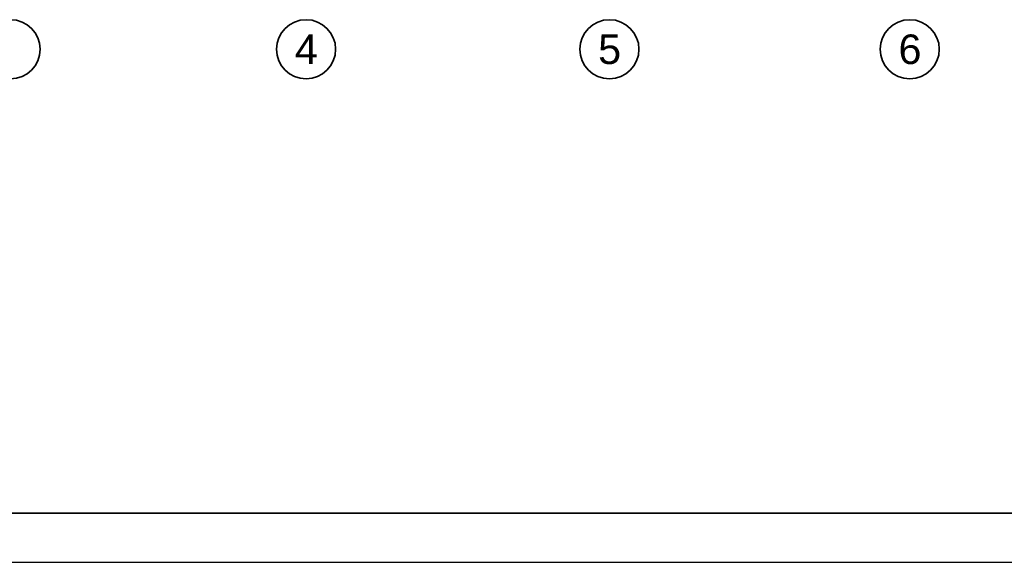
# Model space of a CAD drawing. Header units: millimetres. Extents: x 82175 to 237000, y 24756 to 471700.
# Tile 13 of 256: x 107382 to 117380, y 84492 to 90000. Entities that reach past the tile are written whole.
import ezdxf

# ---------------------------------------------------------------- set-up
doc = ezdxf.new("R2010")
doc.units = ezdxf.units.MM
doc.layers.add('CP_FRREF', color=251, linetype='Continuous', lineweight=35)
doc.layers.add('CP_LINENORM', color=253, linetype='Continuous')
doc.layers.add('Konstrukcja - Siatka mod', color=8, linetype='Continuous')
doc.styles.add('STYL_AUTOMATYCZNY_1', font='arial.ttf')

msp = doc.modelspace()

# ---------------------------------------------------------------- linework, layer by layer
at = {"layer": 'CP_FRREF'}
msp.add_line((83674.5, 84992), (136674.5, 84992), dxfattribs=at)
at = {"layer": 'CP_LINENORM', "linetype": 'Continuous'}
msp.add_line((82174.5, 84492), (137174.5, 84492), dxfattribs=at)
at = {"layer": 'Konstrukcja - Siatka mod', "color": 8, "linetype": 'Continuous', "lineweight": 35, "ltscale": 100}
for centre in [(107290, 89700), (110290, 89700), (113370, 89700), (116420, 89700)]:
    msp.add_circle(centre, 300, dxfattribs=at)

# ---------------------------------------------------------------- texts
at = {"layer": 'Konstrukcja - Siatka mod', "color": 8, "linetype": 'Continuous', "lineweight": 13, "char_height": 300, "attachment_point": 1, "style": 'STYL_AUTOMATYCZNY_1'}
for s, insert in [('\\A1;{\\pql;\\pt0;\\fArial|b0|i0|c238|p0;\\W1.000000;4}', (110175.6, 89850)), ('\\A1;{\\pql;\\pt0;\\fArial|b0|i0|c238|p0;\\W1.000000;5}', (113255.6, 89850)), ('\\A1;{\\pql;\\pt0;\\fArial|b0|i0|c238|p0;\\W1.000000;6}', (116305.6, 89850))]:
    msp.add_mtext(s, dxfattribs=dict(at, insert=insert))

doc.saveas('drawing.dxf')
